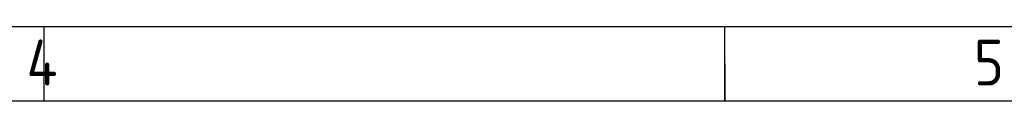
# Model space of a CAD drawing. Header units: millimetres. Extents: x 7 to 819, y 6 to 587.
# Tile 12 of 18: x 239.01 to 303.38, y 581.81 to 586.67. Entities that reach past the tile are written whole.
import ezdxf

# ---------------------------------------------------------------- set-up
doc = ezdxf.new("R2010")
doc.units = ezdxf.units.MM
doc.layers.add('Default', color=7, linetype='Continuous')

msp = doc.modelspace()

# ---------------------------------------------------------------- linework, layer by layer
at = {"layer": 'Default', "color": 7, "linetype": 'Continuous'}
for p, q in [((819.1, 586.67), (6.708, 586.67)), ((240.6, 581.809), (240.6, 586.67)), ((240.6, 581.809), (240.6, 586.67)), ((285.1, 581.809), (285.1, 586.67)), ((285.1, 584.24), (285.1, 581.809)), ((819.1, 581.809), (10.978, 581.809))]:
    msp.add_line(p, q, dxfattribs=at)

# ---------------------------------------------------------------- texts
at = {"layer": 'Default', "insert": (32.361, 585.835), "char_height": 3, "width": 763.84092, "attachment_point": 1}
msp.add_mtext('{\\fSolid Edge ISO|b1||i0||c0|p34;\\C7;\\H3.;\\W0.94;1                                          2                                      3                                      4                                   5                                       6                                     7                                   8                                     9                                      10                                 11                                      12                                    13                                  14                                     15                                   16                                     17                                  18}', dxfattribs=at)

doc.saveas('drawing.dxf')
